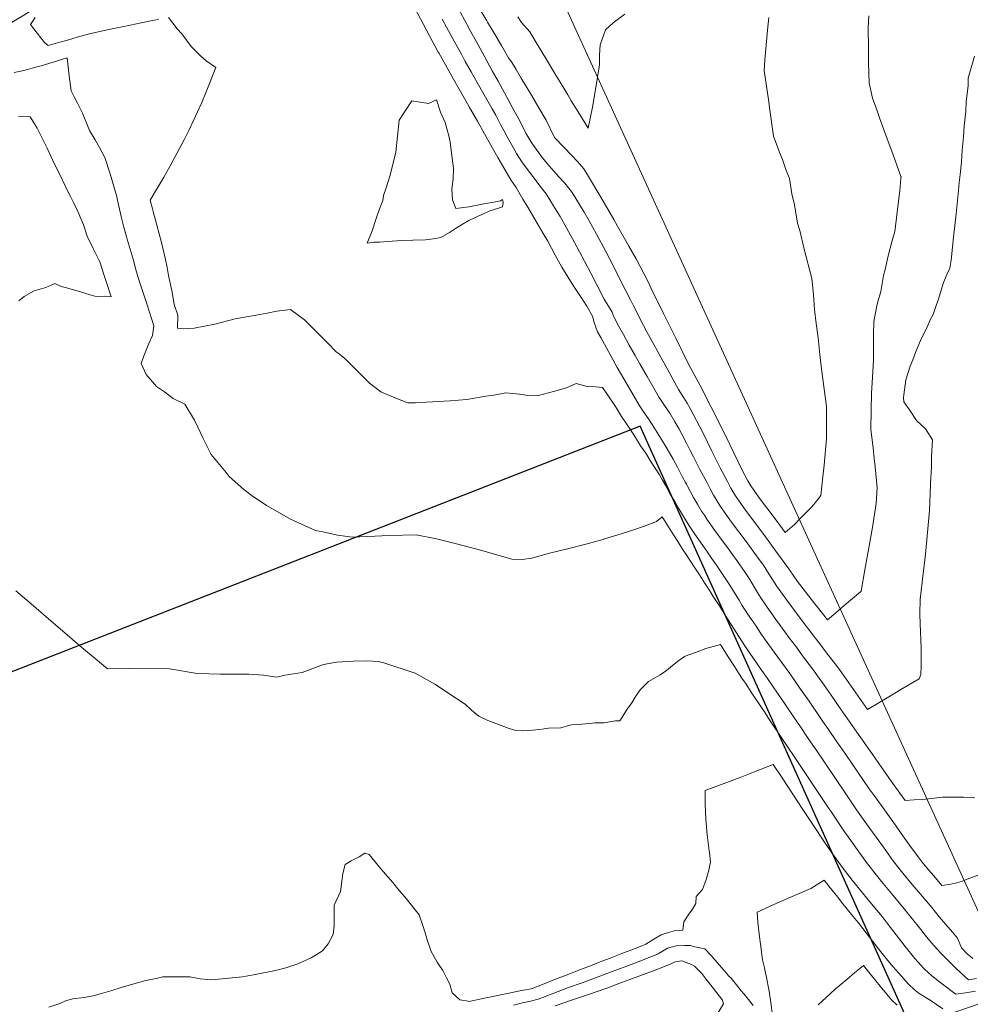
# Model space of a CAD drawing. Header units: inches. Extents: x 11351264 to 11356330, y 6702313 to 6706468.
# Tile 60 of 160: x 11352685 to 11352997, y 6704154 to 6704477. Entities that reach past the tile are written whole.
import ezdxf

# ---------------------------------------------------------------- set-up
doc = ezdxf.new("R2010")
doc.units = ezdxf.units.IN
doc.header["$MEASUREMENT"] = 0
doc.layers.add('Shumate_Contours_clip1', color=7, linetype='Continuous', lineweight=0)
doc.layers.add('Shumate_Parcels_clip1', color=7, linetype='Continuous', lineweight=0)
doc.layers.add('Shumate_Streets_clip1', color=7, linetype='Continuous')

msp = doc.modelspace()

# ---------------------------------------------------------------- linework, layer by layer
at = {"layer": 'Shumate_Contours_clip1'}
for points, elevation in [([(11352931.31, 6704477.72), (11352930.77, 6704473.55), (11352929.97, 6704463.71), (11352929.68, 6704460.33), (11352931.24, 6704450.02), (11352931.48, 6704448.03), (11352932.8, 6704438.82), (11352934.84, 6704433.17), (11352935.75, 6704431.07), (11352936.91, 6704427.52), (11352938.06, 6704424.86), (11352938.85, 6704419.83), (11352939.74, 6704416.29), (11352940.66, 6704410.21), (11352941.44, 6704407.86), (11352942.89, 6704401.71), (11352945.41, 6704392.09), (11352945.87, 6704386.77), (11352946.23, 6704381.84), (11352946.84, 6704377.3), (11352947.42, 6704372.54), (11352948.05, 6704367.09), (11352948.7, 6704361.51), (11352950.15, 6704350.04), (11352950.17, 6704345.16), (11352950.2, 6704339.56), (11352949.98, 6704337.01), (11352949.67, 6704333.26), (11352949.43, 6704330.77), (11352949.02, 6704326.95), (11352948.3, 6704320.77), (11352946.88, 6704318.97), (11352945.45, 6704317.16), (11352941.73, 6704313.43), (11352939.65, 6704311.27), (11352936.61, 6704308.7), (11352934.85, 6704311.05), (11352931.33, 6704315.75), (11352929.02, 6704318.78), (11352927.27, 6704321.1), (11352925.38, 6704323.94), (11352924.39, 6704325.65), (11352922.36, 6704329.36), (11352918.44, 6704337.52), (11352914.36, 6704345.77), (11352910.17, 6704354.09), (11352909.25, 6704355.98), (11352908.03, 6704358.09), (11352904.81, 6704364.18), (11352900.7, 6704372.42), (11352896.66, 6704380.61), (11352892.65, 6704388.77), (11352891.72, 6704390.69), (11352890.21, 6704393.65), (11352887.66, 6704398.52), (11352885.31, 6704402.69), (11352881.64, 6704409.21), (11352880.34, 6704411.46), (11352876.16, 6704418.75), (11352872.37, 6704424.99), (11352870.56, 6704428.04), (11352868.47, 6704430.44), (11352866.59, 6704432.48), (11352863.94, 6704435.14), (11352860.87, 6704438.32), (11352858.15, 6704443.99), (11352855.75, 6704448.12), (11352853.34, 6704452.23), (11352849.99, 6704457.83), (11352848.28, 6704460.66), (11352846.96, 6704462.84), (11352845.86, 6704464.55), (11352843.47, 6704468.54), (11352841.09, 6704472.54), (11352838.92, 6704476.2), (11352838.7, 6704476.59), (11352838.68, 6704476.64), (11352834.67, 6704483.56)], 1428), ([(11352998.9, 6704221.51), (11352995.24, 6704221.8), (11352990.72, 6704221.82), (11352988.23, 6704221.77), (11352981.84, 6704221.01), (11352978.96, 6704220.89), (11352976, 6704220.69), (11352971.97, 6704226.32), (11352968.36, 6704231.37), (11352965.91, 6704234.93), (11352963.28, 6704238.65), (11352960.15, 6704243.15), (11352958.65, 6704245.26), (11352954.05, 6704251.89), (11352952.48, 6704254.17), (11352949.46, 6704258.53), (11352945.6, 6704263.95), (11352942.36, 6704268.2), (11352940.3, 6704271), (11352937.92, 6704274.13), (11352935.06, 6704278.06), (11352933.51, 6704280.12), (11352930.71, 6704284.2), (11352928.17, 6704287.92), (11352926.54, 6704290.59), (11352924.98, 6704293.21), (11352923.22, 6704295.89), (11352921.78, 6704298.02), (11352921.46, 6704298.49), (11352921.04, 6704299.09), (11352918.96, 6704301.91), (11352917.67, 6704303.69), (11352916.24, 6704305.59), (11352913.54, 6704309.29), (11352910.91, 6704313.08), (11352910.09, 6704314.32), (11352909.21, 6704315.7), (11352907.86, 6704317.95), (11352906.58, 6704320.21), (11352904.45, 6704324.14), (11352904.24, 6704324.51), (11352903.95, 6704325.05), (11352902.97, 6704326.87), (11352901.23, 6704330.12), (11352899.83, 6704332.75), (11352897.93, 6704336.15), (11352895.68, 6704339.74), (11352892.99, 6704344.12), (11352891.78, 6704345.94), (11352890.5, 6704347.8), (11352888.74, 6704350.47), (11352884.71, 6704357.28), (11352881.44, 6704362.88), (11352878.01, 6704369.28), (11352876.14, 6704372.71), (11352874.99, 6704374.59), (11352873.95, 6704377.59), (11352873.42, 6704379.73), (11352871.49, 6704382.92), (11352870.12, 6704385.13), (11352867.23, 6704389.47), (11352863.31, 6704395.76), (11352861.17, 6704399.74), (11352858.67, 6704404.26), (11352857.17, 6704406.87), (11352855.67, 6704409.47), (11352853.73, 6704412.8), (11352852.14, 6704415.47), (11352850.55, 6704418.14), (11352848.3, 6704421.97), (11352846.56, 6704424.43), (11352845.04, 6704427.03), (11352843.82, 6704429.15), (11352842.3, 6704431.82), (11352841.04, 6704434.04), (11352840.05, 6704435.87), (11352837.95, 6704439.6), (11352835.63, 6704443.69), (11352834.89, 6704444.99), (11352833.05, 6704448.23), (11352831.83, 6704450.38), (11352828.77, 6704455.77), (11352825.71, 6704461.17), (11352822.89, 6704466.15), (11352822.74, 6704466.41), (11352822.65, 6704466.57), (11352818.9, 6704473.56), (11352815.02, 6704480.79)], 1422), ([(11352964.05, 6704478.29), (11352963.89, 6704474.45), (11352963.93, 6704467.63), (11352963.96, 6704462.7), (11352964.24, 6704456.33), (11352965.27, 6704451.22), (11352966.66, 6704447.41), (11352967.64, 6704444.84), (11352969.39, 6704440), (11352972.04, 6704432.64), (11352973.97, 6704427.37), (11352974.64, 6704425.53), (11352974.65, 6704425.4), (11352974.63, 6704424.83), (11352974.24, 6704420.99), (11352973.73, 6704416.48), (11352973.2, 6704411.97), (11352972.66, 6704407.45), (11352971.66, 6704404.12), (11352970.46, 6704399.53), (11352969.44, 6704395.04), (11352968.95, 6704392.99), (11352968.01, 6704387.76), (11352966.86, 6704383.67), (11352965.69, 6704377.96), (11352965.6, 6704373.57), (11352965.59, 6704369.81), (11352965.58, 6704365.21), (11352965.31, 6704359.67), (11352964.98, 6704354.32), (11352964.8, 6704348.89), (11352964.75, 6704342.48), (11352965.51, 6704336.42), (11352965.85, 6704332.94), (11352966.14, 6704330.24), (11352966.78, 6704323.28), (11352966.49, 6704318.24), (11352965.73, 6704313.26), (11352965.37, 6704310.98), (11352964.08, 6704303.68), (11352962.73, 6704296.36), (11352961.52, 6704289.42), (11352961.31, 6704289.24), (11352958.76, 6704287.03), (11352956.02, 6704284.66), (11352953.27, 6704282.28), (11352950.51, 6704279.95), (11352945.18, 6704286.79), (11352940.69, 6704292.63), (11352939.5, 6704294.32), (11352937.8, 6704296.79), (11352933.6, 6704302.52), (11352932.19, 6704304.49), (11352929.58, 6704308.03), (11352925.52, 6704313.4), (11352923.08, 6704316.73), (11352920.29, 6704320.74), (11352918.84, 6704323.27), (11352917.68, 6704325.4), (11352915.32, 6704329.86), (11352912.69, 6704335.11), (11352909.82, 6704341.07), (11352908.63, 6704343.35), (11352905.48, 6704349.39), (11352904.41, 6704351.11), (11352903.31, 6704352.86), (11352901.64, 6704355.57), (11352899.48, 6704359.46), (11352897.85, 6704362.48), (11352896.45, 6704365.06), (11352894.05, 6704369.38), (11352891.23, 6704374.57), (11352890.15, 6704376.67), (11352886.83, 6704383.03), (11352885.83, 6704385.02), (11352884.36, 6704387.96), (11352882.73, 6704391.22), (11352880.48, 6704395.69), (11352877.62, 6704401.16), (11352874.72, 6704406.62), (11352872.29, 6704411), (11352870.63, 6704413.8), (11352866.66, 6704420.24), (11352864.27, 6704423.3), (11352862.25, 6704425.51), (11352859.21, 6704429.07), (11352856.9, 6704431.78), (11352853.82, 6704436.05), (11352853.18, 6704437.01), (11352852.51, 6704438.07), (11352851.53, 6704439.74), (11352849.7, 6704443.34), (11352847.06, 6704448.35), (11352845.93, 6704450.43), (11352844.53, 6704452.98), (11352842.38, 6704456.8), (11352840.44, 6704460.28), (11352837.8, 6704465.13), (11352835.82, 6704468.79), (11352833.38, 6704473.27), (11352832.12, 6704475.59), (11352829.4, 6704480.55)], 1426), ([(11352730.96, 6704477.13), (11352729.52, 6704476.82), (11352725.74, 6704476.08), (11352719.51, 6704474.78), (11352714.13, 6704473.64), (11352708.32, 6704472.39), (11352704.24, 6704471.25), (11352701.03, 6704470.31), (11352698.55, 6704469.59), (11352694.71, 6704468.49), (11352693.56, 6704469.53), (11352691.05, 6704472.57), (11352688.94, 6704475.4), (11352690.4, 6704477.7)], 1420), ([(11353000.21, 6704196.3), (11352996.4, 6704194.91), (11352994.5, 6704194.05), (11352993.02, 6704193.69), (11352990.99, 6704193.27), (11352988.1, 6704192.82), (11352985.43, 6704195.95), (11352983.69, 6704197.98), (11352981.6, 6704200.42), (11352980.25, 6704202.16), (11352977.45, 6704206.06), (11352974.74, 6704209.83), (11352973.03, 6704212.21), (11352968.63, 6704218.38), (11352966.11, 6704221.9), (11352964.22, 6704224.54), (11352958.59, 6704232.77), (11352956.52, 6704235.83), (11352953.61, 6704240), (11352950.85, 6704244.03), (11352949.03, 6704246.66), (11352944.47, 6704253.33), (11352941.48, 6704257.61), (11352938.18, 6704262.34), (11352934.23, 6704267.7), (11352933.02, 6704269.42), (11352929.86, 6704273.76), (11352928.68, 6704275.54), (11352927.08, 6704277.88), (11352925.6, 6704280.14), (11352924.31, 6704282.02), (11352922.53, 6704284.74), (11352921.48, 6704286.47), (11352920.25, 6704288.52), (11352918.48, 6704291.39), (11352915.84, 6704295.32), (11352914.08, 6704297.91), (11352912.49, 6704300.27), (11352911.12, 6704302.18), (11352909.58, 6704304.37), (11352906.95, 6704308.16), (11352905.01, 6704311.12), (11352902.95, 6704314.43), (11352901.61, 6704316.68), (11352900.5, 6704318.64), (11352898.79, 6704321.51), (11352897.47, 6704323.94), (11352896.37, 6704325.9), (11352895.36, 6704327.61), (11352893.94, 6704329.84), (11352892.66, 6704331.81), (11352890.84, 6704334.68), (11352889.18, 6704337.17), (11352887.46, 6704339.86), (11352885.72, 6704342.54), (11352882.94, 6704346.78), (11352882.21, 6704347.89), (11352880.94, 6704350.01), (11352878.64, 6704353.45), (11352876.71, 6704356.32), (11352874.53, 6704356.46), (11352871.63, 6704356.62), (11352868.02, 6704357.55), (11352864.86, 6704356.2), (11352860.55, 6704354.92), (11352855.69, 6704353.62), (11352851.5, 6704353.76), (11352849.41, 6704354.1), (11352847.28, 6704354.26), (11352844.97, 6704354.47), (11352840.98, 6704353.79), (11352838.34, 6704353.43), (11352832.17, 6704352.3), (11352826.65, 6704351.89), (11352820.85, 6704351.51), (11352818.74, 6704351.43), (11352815.17, 6704351.26), (11352812.74, 6704351.19), (11352810.77, 6704351.95), (11352808.88, 6704352.75), (11352803.94, 6704354.85), (11352800.17, 6704357.67), (11352797.47, 6704360.45), (11352792.03, 6704365.91), (11352789.92, 6704367.5), (11352789.23, 6704368.01), (11352786.46, 6704370.8), (11352782.24, 6704375.1), (11352778.83, 6704378.49), (11352774.23, 6704381.88), (11352769.81, 6704381.33), (11352766.57, 6704380.62), (11352762.95, 6704380.03), (11352756.06, 6704378.78), (11352749.47, 6704377.11), (11352745.99, 6704376.41), (11352742.67, 6704375.74), (11352739.17, 6704375.54), (11352737.17, 6704375.7), (11352737.24, 6704380.05), (11352736.12, 6704383.57), (11352735.43, 6704387.54), (11352734.24, 6704393.01), (11352733.72, 6704395.67), (11352733.24, 6704398.28), (11352731.87, 6704403.89), (11352730.4, 6704409.58), (11352729.16, 6704414.08), (11352728.96, 6704414.87), (11352728.14, 6704417.76), (11352732.69, 6704425.37), (11352734.66, 6704428.85), (11352739.44, 6704437.82), (11352740.84, 6704440.63), (11352745.1, 6704449.78), (11352746.59, 6704453.28), (11352749.73, 6704461.29), (11352746.55, 6704463.52), (11352744.81, 6704465), (11352741.65, 6704468.17), (11352738.61, 6704472.39), (11352737.09, 6704474.01), (11352734.16, 6704477.74)], 1420), ([(11352998.82, 6704465.04), (11352996.68, 6704457.83), (11352996.71, 6704455.34), (11352996.08, 6704450.12), (11352995.93, 6704446.93), (11352995.38, 6704442.16), (11352995.16, 6704438.52), (11352994.68, 6704434.2), (11352994.45, 6704430.19), (11352994.03, 6704426.24), (11352993.79, 6704423.59), (11352993.51, 6704420.97), (11352992.74, 6704413.3), (11352991.93, 6704405.65), (11352991.09, 6704398.04), (11352990.72, 6704395.49), (11352989.73, 6704393.41), (11352988.46, 6704390.36), (11352986.92, 6704385.23), (11352986.16, 6704383.18), (11352985.24, 6704380.19), (11352984.19, 6704378.44), (11352983.25, 6704376.06), (11352981.3, 6704372.21), (11352979.43, 6704367.76), (11352978.56, 6704365.31), (11352977.66, 6704363.28), (11352976.26, 6704358.82), (11352975.62, 6704353.91), (11352975.45, 6704353.03), (11352975.62, 6704351.6), (11352977.41, 6704348.93), (11352979.77, 6704345.46), (11352982.7, 6704342.69), (11352984.95, 6704339.09), (11352984.68, 6704333.66), (11352984.65, 6704330.28), (11352984.35, 6704324.76), (11352984.27, 6704321.37), (11352983.95, 6704315.88), (11352983.34, 6704308.69), (11352982.66, 6704301.51), (11352982.24, 6704297.76), (11352981.86, 6704294.36), (11352981, 6704287.55), (11352980.99, 6704287.27), (11352980.98, 6704287.09), (11352980.87, 6704281.63), (11352981.06, 6704276.05), (11352981.2, 6704273.42), (11352981.3, 6704270.47), (11352981.27, 6704264.85), (11352981.14, 6704262.08), (11352980.56, 6704260.66), (11352976.42, 6704258.25), (11352974.58, 6704257.12), (11352970.05, 6704254.43), (11352967.67, 6704252.95), (11352963.61, 6704250.59), (11352959.04, 6704257.09), (11352954.42, 6704263.7), (11352953.07, 6704265.58), (11352950.54, 6704268.78), (11352947.64, 6704272.6), (11352946.05, 6704274.63), (11352941.58, 6704280.5), (11352937.13, 6704286.42), (11352933.82, 6704291.11), (11352931.26, 6704295.11), (11352929.47, 6704297.94), (11352927.81, 6704300.24), (11352923.79, 6704305.76), (11352921.38, 6704308.93), (11352918.98, 6704312.11), (11352916.61, 6704315.43), (11352915.17, 6704317.51), (11352913.14, 6704320.91), (11352912, 6704323.03), (11352910.89, 6704325.15), (11352908.66, 6704329.35), (11352906.5, 6704333.56), (11352905.33, 6704335.81), (11352904.34, 6704337.76), (11352902.58, 6704341.13), (11352901.72, 6704342.79), (11352900.42, 6704344.98), (11352898.72, 6704347.81), (11352896.96, 6704350.35), (11352895.21, 6704353.03), (11352891.3, 6704359.89), (11352888.95, 6704364.06), (11352887.39, 6704366.75), (11352885.44, 6704370.2), (11352883.53, 6704373.63), (11352881.97, 6704376.49), (11352880.31, 6704379.71), (11352879.8, 6704381.02), (11352877.22, 6704385.24), (11352874.78, 6704389.97), (11352872.8, 6704393.84), (11352870.8, 6704397.72), (11352867.52, 6704403.83), (11352864.86, 6704408.69), (11352862.73, 6704412.38), (11352860.6, 6704415.93), (11352858.12, 6704419.86), (11352856.51, 6704421.98), (11352853.83, 6704425.5), (11352852.05, 6704427.85), (11352850.23, 6704430.3), (11352848.48, 6704433.06), (11352846.74, 6704436.04), (11352845.38, 6704438.58), (11352844.32, 6704440.61), (11352843.23, 6704442.64), (11352841.6, 6704445.66), (11352840.45, 6704447.71), (11352837.82, 6704452.39), (11352835.56, 6704456.35), (11352833.57, 6704459.85), (11352831.61, 6704463.34), (11352830.46, 6704465.44), (11352828.02, 6704469.92), (11352825.51, 6704474.58), (11352824.07, 6704477.22)], 1424), ([(11352883.94, 6704478.83), (11352880.21, 6704475.97), (11352877.7, 6704473.67), (11352875.87, 6704468.72), (11352875.65, 6704465.39), (11352875.63, 6704462.16), (11352874.53, 6704454.78), (11352873.41, 6704448.28), (11352871.97, 6704441.38), (11352868.64, 6704446.78), (11352866.4, 6704450.43), (11352865.31, 6704452.31), (11352863.61, 6704455.1), (11352862.24, 6704457.43), (11352861.05, 6704459.39), (11352858.31, 6704463.92), (11352855.56, 6704468.45), (11352852.81, 6704472.98), (11352850.11, 6704476.11), (11352848.85, 6704478.01)], 1430), ([(11352998.25, 6704168.83), (11352996.35, 6704170.3), (11352994.54, 6704172.27), (11352993.18, 6704175.45), (11352991.54, 6704177.49), (11352989.35, 6704180), (11352987.2, 6704182.52), (11352984.72, 6704185.57), (11352982.94, 6704187.74), (11352980.54, 6704190.56), (11352978.89, 6704192.48), (11352976.81, 6704194.93), (11352975.29, 6704196.81), (11352971.99, 6704201.03), (11352968.88, 6704205.36), (11352966.47, 6704208.7), (11352964.46, 6704211.51), (11352960.05, 6704217.66), (11352955.45, 6704224.47), (11352954.2, 6704226.32), (11352948.86, 6704234.23), (11352947.2, 6704236.71), (11352943.99, 6704241.4), (11352941.63, 6704244.91), (11352939.46, 6704248.09), (11352936.5, 6704252.41), (11352934.13, 6704255.9), (11352930.84, 6704260.74), (11352928.44, 6704264.13), (11352926.18, 6704267.34), (11352923.42, 6704271.5), (11352920.68, 6704275.69), (11352916.89, 6704281.55), (11352915.06, 6704284.55), (11352913.03, 6704287.69), (11352911.87, 6704289.49), (11352910.16, 6704292.11), (11352908.45, 6704294.73), (11352906.74, 6704297.36), (11352904.13, 6704301.42), (11352902.93, 6704303.17), (11352901.34, 6704305.67), (11352899.93, 6704307.92), (11352898.28, 6704310.56), (11352896.65, 6704313.16), (11352896.61, 6704313.22), (11352896.24, 6704313.8), (11352896.14, 6704313.7), (11352894.41, 6704312.27), (11352890.09, 6704310.62), (11352885.19, 6704308.96), (11352881.35, 6704307.75), (11352877.04, 6704306.44), (11352876.98, 6704306.42), (11352876.87, 6704306.39), (11352871.15, 6704304.81), (11352865.19, 6704303.27), (11352859.31, 6704301.83), (11352853.45, 6704300.26), (11352850.31, 6704299.83), (11352846.93, 6704299.88), (11352837.02, 6704302.79), (11352828.69, 6704304.94), (11352822.16, 6704306.56), (11352815.53, 6704307.85), (11352806.64, 6704307.67), (11352799.54, 6704307.39), (11352794.46, 6704307.18), (11352789.69, 6704307.76), (11352784.89, 6704308.87), (11352782.51, 6704309.29), (11352774.3, 6704313.04), (11352770.61, 6704315.07), (11352766.41, 6704317.48), (11352761.68, 6704320.74), (11352758.92, 6704322.78), (11352754.11, 6704327.1), (11352753.19, 6704328.41), (11352748.24, 6704334.29), (11352745.63, 6704339.52), (11352743.79, 6704343.27), (11352742.79, 6704345.53), (11352739.54, 6704350.78), (11352735.76, 6704352.68), (11352732.92, 6704354.82), (11352730.23, 6704356.55), (11352726.86, 6704360.53), (11352725.22, 6704364.17), (11352726.02, 6704366.34), (11352727.79, 6704370.72), (11352728.99, 6704373.32), (11352729.37, 6704376.47), (11352727.15, 6704383.78), (11352724.73, 6704390.99), (11352723.61, 6704394.6), (11352722.63, 6704398.35), (11352720.63, 6704405.02), (11352720.42, 6704405.83), (11352719.56, 6704408.87), (11352718.66, 6704412.37), (11352717.86, 6704415.84), (11352717.11, 6704419.29), (11352715.08, 6704426.39), (11352713.32, 6704431.77), (11352711.54, 6704435.04), (11352710.12, 6704437.63), (11352708.26, 6704440.59), (11352705.94, 6704446.29), (11352704.35, 6704449.58), (11352703.26, 6704451.74), (11352702.26, 6704453.65), (11352701.6, 6704458.64), (11352700.97, 6704464.52), (11352696.31, 6704463.08), (11352692.42, 6704461.89), (11352690.2, 6704461.28), (11352687.98, 6704460.71), (11352685.75, 6704460.17), (11352683.53, 6704459.65)], 1418), ([(11352685.07, 6704384.68), (11352686.84, 6704386.19), (11352690.1, 6704388.02), (11352693.9, 6704389.12), (11352696.87, 6704390.36), (11352699.03, 6704389.43), (11352701.16, 6704388.86), (11352705.31, 6704387.72), (11352708.55, 6704386.73), (11352710.77, 6704386.02), (11352713.1, 6704386.2), (11352715.43, 6704386), (11352713.79, 6704391.07), (11352713.13, 6704393.08), (11352711.67, 6704397.57), (11352710.71, 6704399.44), (11352709.43, 6704401.93), (11352707.51, 6704405.98), (11352706.31, 6704409.65), (11352704.57, 6704413.86), (11352703.13, 6704416.81), (11352702.02, 6704418.93), (11352701.08, 6704420.86), (11352700.3, 6704422.47), (11352698.61, 6704426.01), (11352697.34, 6704428.53), (11352696.2, 6704430.74), (11352694.33, 6704434.79), (11352692.66, 6704438.31), (11352691.06, 6704441.4), (11352688.82, 6704445.17), (11352684.96, 6704445.2)], 1416), ([(11352999.4, 6704162.24), (11352996.8, 6704161.85), (11352994.47, 6704163.85), (11352992.52, 6704165.73), (11352989.3, 6704169.05), (11352987.84, 6704170.46), (11352986.48, 6704171.93), (11352984.67, 6704173.94), (11352982.61, 6704176.52), (11352981.1, 6704178.39), (11352977.99, 6704182.27), (11352975.67, 6704185.17), (11352974.12, 6704187), (11352972.04, 6704189.46), (11352970.41, 6704191.47), (11352968.28, 6704194.12), (11352967.01, 6704195.67), (11352963.7, 6704199.89), (11352960.28, 6704204.63), (11352958.16, 6704207.57), (11352955.86, 6704210.76), (11352951.81, 6704216.83), (11352950.28, 6704219.08), (11352944.86, 6704227.21), (11352939.16, 6704235.76), (11352937.95, 6704237.59), (11352934.42, 6704242.83), (11352933.27, 6704244.59), (11352931.5, 6704247.19), (11352930.03, 6704249.44), (11352928.59, 6704251.56), (11352925.7, 6704255.95), (11352923.61, 6704259.17), (11352922.44, 6704260.83), (11352919.72, 6704265.05), (11352917.17, 6704269.04), (11352915.37, 6704271.86), (11352910.62, 6704270.54), (11352907.18, 6704269.3), (11352903.81, 6704268.03), (11352903.59, 6704267.94), (11352901.7, 6704266.7), (11352899.65, 6704264.97), (11352897.62, 6704263.32), (11352895.61, 6704261.96), (11352891.72, 6704259.8), (11352888.99, 6704257.07), (11352887.39, 6704254.59), (11352886.24, 6704252.77), (11352884.8, 6704250.65), (11352882.34, 6704246.88), (11352880.9, 6704246.85), (11352877.22, 6704246.14), (11352874.18, 6704246.14), (11352873.36, 6704246.02), (11352869.93, 6704245.78), (11352866.64, 6704245.51), (11352865.92, 6704245.41), (11352863, 6704244.55), (11352858.95, 6704244.4), (11352856.91, 6704244.12), (11352853.74, 6704243.81), (11352850.38, 6704243.55), (11352848.22, 6704243.65), (11352846.07, 6704244.32), (11352842.56, 6704245.62), (11352839.03, 6704246.97), (11352836.07, 6704248.36), (11352833.63, 6704250.36), (11352831.62, 6704252.34), (11352826.26, 6704255.79), (11352821.87, 6704258.76), (11352815.2, 6704262.47), (11352804.85, 6704265.86), (11352803.11, 6704266.28), (11352799.24, 6704266.59), (11352794.8, 6704266.41), (11352789.3, 6704266.1), (11352785.05, 6704265.28), (11352778.08, 6704262.72), (11352772.39, 6704261.78), (11352769.78, 6704261.22), (11352765.36, 6704261.83), (11352760.6, 6704262.14), (11352757.87, 6704262.2), (11352751.24, 6704262.2), (11352743.63, 6704262.43), (11352734.55, 6704263.96), (11352721.54, 6704264.03), (11352714.19, 6704263.9), (11352708.8, 6704268.39), (11352705.73, 6704270.96), (11352699.43, 6704276.37), (11352696.45, 6704278.93), (11352689.11, 6704285.24), (11352684.1, 6704289.56)], 1416), ([(11352999.06, 6704158.07), (11352995.84, 6704157.57), (11352992.66, 6704157.08), (11352992.63, 6704157.08), (11352992.59, 6704157.07), (11352991.48, 6704157.96), (11352987.3, 6704161.16), (11352984.76, 6704163.12), (11352982.35, 6704165.32), (11352982.18, 6704165.49), (11352979.14, 6704168.87), (11352976, 6704172.75), (11352973.08, 6704176.59), (11352970.15, 6704180.43), (11352968.42, 6704182.6), (11352967.26, 6704183.98), (11352965.5, 6704186.12), (11352963.48, 6704188.61), (11352962.06, 6704190.33), (11352958.64, 6704194.53), (11352955.37, 6704198.75), (11352951.67, 6704203.85), (11352949.36, 6704207.33), (11352946.11, 6704212.2), (11352942.47, 6704217.71), (11352940.57, 6704220.57), (11352935.6, 6704228.09), (11352932.66, 6704232.54), (11352926.27, 6704230.01), (11352921.85, 6704228.29), (11352917.43, 6704226.61), (11352913.04, 6704224.96), (11352910.33, 6704223.97), (11352910.31, 6704219.59), (11352910.57, 6704214.59), (11352911.06, 6704209.4), (11352911.7, 6704204.21), (11352911.76, 6704203.61), (11352912.14, 6704200.54), (11352911.61, 6704197.86), (11352910.73, 6704194.74), (11352909.5, 6704191.48), (11352907.46, 6704189.16), (11352907.31, 6704186.89), (11352906.19, 6704185.05), (11352905.05, 6704183.4), (11352903.4, 6704180.8), (11352903.03, 6704178.1), (11352900.59, 6704178.06), (11352898.32, 6704177.34), (11352895.87, 6704176.56), (11352893.54, 6704175.14), (11352890.87, 6704173.54), (11352887.88, 6704172.32), (11352885.96, 6704171.57), (11352883.51, 6704170.64), (11352881.35, 6704169.79), (11352879.14, 6704168.95), (11352876.75, 6704168.01), (11352874.76, 6704167.25), (11352872.15, 6704166.22), (11352869.97, 6704165.42), (11352865.63, 6704163.72), (11352861.29, 6704162.02), (11352856.95, 6704160.32), (11352853.63, 6704159), (11352853.27, 6704158.89), (11352850.69, 6704158.39), (11352848.42, 6704157.94), (11352848.04, 6704157.86), (11352845.46, 6704157.34), (11352843.2, 6704156.89), (11352842.26, 6704156.65), (11352837.97, 6704155.79), (11352835.38, 6704155.24), (11352832.79, 6704154.7), (11352832.57, 6704154.76), (11352829.85, 6704155.28), (11352827.33, 6704157.58), (11352826.57, 6704160.4), (11352825.49, 6704162.51), (11352824.22, 6704164.83), (11352822.87, 6704166.94), (11352822.44, 6704167.63), (11352821.88, 6704168.58), (11352820.47, 6704171.11), (11352819.12, 6704174.99), (11352818.78, 6704176.17), (11352817.82, 6704179.34), (11352816.52, 6704183.13), (11352812.21, 6704188.48), (11352809.44, 6704191.73), (11352807.88, 6704193.82), (11352803.87, 6704198.28), (11352800.11, 6704202.95), (11352798.66, 6704203.41), (11352796.74, 6704202.24), (11352794.12, 6704200.91), (11352792.25, 6704199.68), (11352791.42, 6704196.71), (11352791.08, 6704194.18), (11352790.87, 6704192.39), (11352790.62, 6704190.76), (11352788.61, 6704186.33), (11352788.56, 6704182.32), (11352788.59, 6704179.55), (11352788.22, 6704176.68), (11352786.58, 6704173.6), (11352784.73, 6704171.3), (11352781, 6704169.03), (11352776.68, 6704167.06), (11352772.74, 6704165.72), (11352769.32, 6704164.85), (11352762.12, 6704163.47), (11352758.53, 6704162.82), (11352748.46, 6704161.85), (11352744.61, 6704162.17), (11352741.22, 6704162.77), (11352736.95, 6704162.75), (11352734.17, 6704162.77), (11352732.32, 6704162.84), (11352730.15, 6704162.2), (11352726.74, 6704161.55), (11352722.87, 6704160.55), (11352718.7, 6704159.25), (11352715.24, 6704158.16), (11352712.25, 6704157.34), (11352709.5, 6704156.56), (11352706.38, 6704156.02), (11352702.84, 6704155.6), (11352700.69, 6704155.01), (11352698.21, 6704153.91), (11352694.98, 6704152.83)], 1414), ([(11352988.38, 6704152.29), (11352984.26, 6704155.18), (11352980.66, 6704157.34), (11352978.97, 6704158.64), (11352977.08, 6704160.38), (11352973.93, 6704163.97), (11352971.97, 6704166.24), (11352969.38, 6704169.33), (11352968.03, 6704171.02), (11352965.43, 6704174.4), (11352962.14, 6704178.71), (11352960.61, 6704180.59), (11352958.41, 6704183.3), (11352955.13, 6704187.32), (11352953.86, 6704188.93), (11352951, 6704192.51), (11352949.45, 6704194.52), (11352945.06, 6704191.76), (11352938.18, 6704188.85), (11352932.89, 6704186.54), (11352927.45, 6704184.04), (11352927.7, 6704180.76), (11352928.24, 6704175.94), (11352928.5, 6704173.55), (11352929.18, 6704168.38), (11352929.79, 6704165.8), (11352930.56, 6704162.02), (11352931.1, 6704159.24), (11352931.4, 6704158.08), (11352931.93, 6704154.35), (11352932.41, 6704150.16)], 1412), ([(11352926.15, 6704153.44), (11352924.55, 6704155.38), (11352923.13, 6704157.08), (11352922.23, 6704158.18), (11352920.62, 6704160.19), (11352918.87, 6704162.38), (11352918.04, 6704163.14), (11352917.37, 6704163.98), (11352914.35, 6704167.5), (11352912.32, 6704169.76), (11352910.27, 6704171.99), (11352906.98, 6704172.69), (11352905.54, 6704173.09), (11352903.53, 6704173.08), (11352900.86, 6704172.99), (11352898, 6704172.16), (11352894.92, 6704170.37), (11352889.76, 6704168.27), (11352884.66, 6704166.27), (11352879.89, 6704164.5), (11352875.25, 6704162.76), (11352869.94, 6704160.84), (11352865.51, 6704159.25), (11352860.15, 6704157.23), (11352855.57, 6704155.5), (11352853.05, 6704154.8), (11352850.36, 6704154.22), (11352847.44, 6704153.54)], 1412), ([(11352913.6, 6704149.45), (11352916.34, 6704153.97), (11352916.1, 6704155.1), (11352913.07, 6704158.93), (11352910.63, 6704162.1), (11352909.25, 6704163.94), (11352906.81, 6704166.35), (11352905.88, 6704166.88), (11352902.75, 6704168.08), (11352901.13, 6704167.88), (11352900.18, 6704167.63), (11352899.18, 6704167.02), (11352893.91, 6704165.01), (11352888.61, 6704163.01), (11352881.52, 6704160.37), (11352878.41, 6704159.24), (11352871.7, 6704156.92), (11352866.44, 6704155.1), (11352861.18, 6704153.27)], 1410), ([(11352973.42, 6704153.45), (11352971.57, 6704155.23), (11352967.78, 6704159.76), (11352964.93, 6704163.29), (11352962.36, 6704166.47), (11352959.4, 6704164.07), (11352956.84, 6704161.97), (11352953.19, 6704158.82), (11352951.41, 6704157.25), (11352947.42, 6704153.56)], 1410)]:
    msp.add_lwpolyline(points, dxfattribs=dict(at, elevation=elevation))
at = {"layer": 'Shumate_Contours_clip1', "elevation": 1422}
msp.add_lwpolyline([(11352799.46, 6704403.7), (11352801.05, 6704407.68), (11352802.35, 6704411.72), (11352803.34, 6704414.64), (11352804.59, 6704417.65), (11352804.83, 6704419.25), (11352805.7, 6704421.81), (11352806.97, 6704426.03), (11352808.88, 6704433.52), (11352809.88, 6704443.99), (11352814.07, 6704450.34), (11352819.55, 6704449.55), (11352822.16, 6704450.72), (11352823.5, 6704446.62), (11352824.97, 6704443.22), (11352825.69, 6704440.83), (11352826.18, 6704438.89), (11352826.68, 6704436.89), (11352827.09, 6704433.23), (11352827.8, 6704428.24), (11352827.61, 6704424.77), (11352827.16, 6704421.51), (11352827.48, 6704417.93), (11352828.56, 6704415.03), (11352832.78, 6704415.59), (11352836.65, 6704416.31), (11352838.26, 6704416.67), (11352840.96, 6704417.13), (11352843.18, 6704417.6), (11352843.81, 6704417.98), (11352844.09, 6704416.98), (11352843.79, 6704415.53), (11352839.44, 6704414.16), (11352837.62, 6704413.28), (11352834.92, 6704412.13), (11352832.8, 6704411.07), (11352830.91, 6704410.04), (11352828.45, 6704408.42), (11352826.42, 6704407.15), (11352823.58, 6704405.5), (11352821.04, 6704405.04), (11352818.55, 6704404.8), (11352814.41, 6704404.65), (11352810.68, 6704404.48), (11352806.08, 6704404.24), (11352803.47, 6704404.02), (11352801.58, 6704403.93)], close=True, dxfattribs=at)
at = {"layer": 'Shumate_Parcels_clip1'}
msp.add_lwpolyline([(11353012, 6704158), (11352827, 6704563.5), (11352626.24, 6704441.97), (11352626, 6704442.5), (11352625.83, 6704442.87), (11352606, 6704485.5), (11352605.79, 6704486.02), (11352717, 6704552), (11352808, 6704606), (11352893, 6704657), (11352984, 6704711.5), (11353067, 6704761)], dxfattribs=at)
msp.add_lwpolyline([(11353012, 6704158), (11352941, 6704133.5), (11352798.16, 6704070.41), (11352765.69, 6704056.95), (11352764.41, 6704056.4), (11352717.88, 6704035.19), (11352617, 6704198.5), (11352558, 6704292.5), (11352479, 6704261), (11352462, 6704299.5), (11352429, 6704379), (11352558.89, 6704457.26), (11352559, 6704457), (11352577, 6704412.5), (11352591.39, 6704421.31), (11352594, 6704420), (11352600, 6704420), (11352604, 6704422), (11352608, 6704425.5), (11352611, 6704430), (11352611.63, 6704433.12), (11352626.24, 6704441.97), (11352827, 6704563.5)], close=True, dxfattribs=at)
at = {"layer": 'Shumate_Streets_clip1'}
msp.add_lwpolyline([(11352997.01, 6704103.61), (11352889.01, 6704343.55), (11352637.56, 6704245.3)], dxfattribs=at)

doc.saveas('drawing.dxf')
